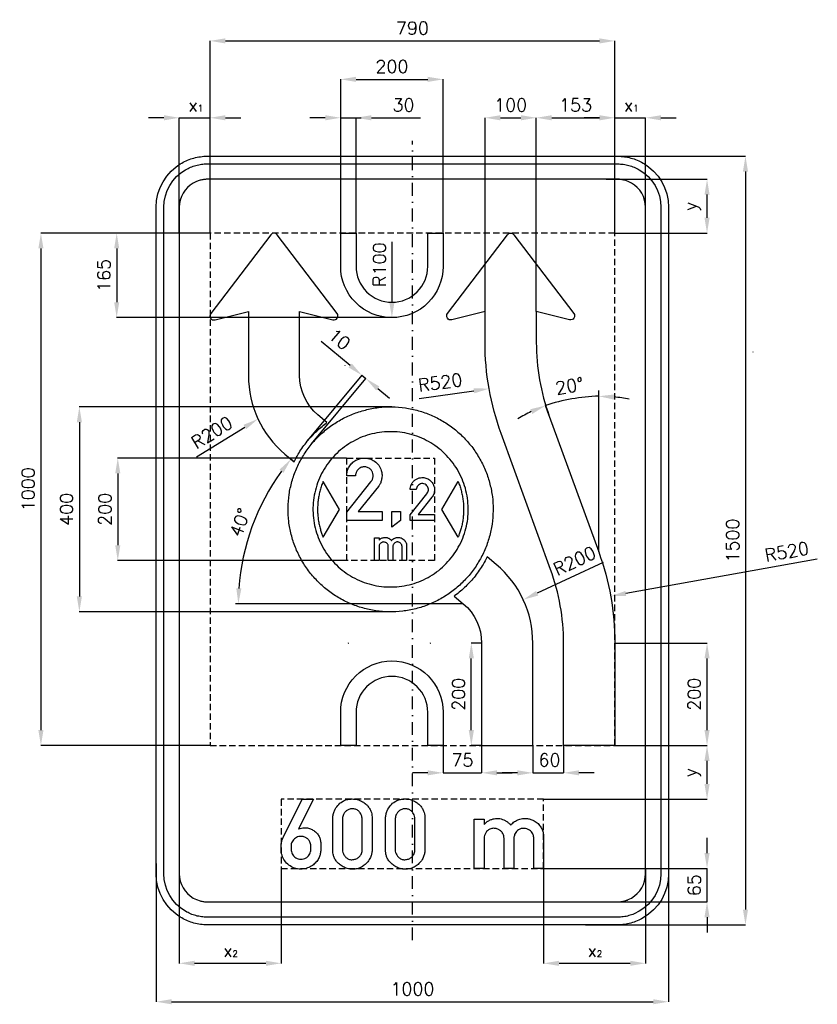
# Model space of a CAD drawing. Header units: millimetres. Extents: x -766 to 790, y -905 to 1016.
import ezdxf

# ---------------------------------------------------------------- set-up
doc = ezdxf.new("R2010")
doc.units = ezdxf.units.MM
doc.header["$LTSCALE"] = 5
doc.linetypes.add('ČERCHOVANÁX2', pattern=[2, 1, -0.5, 0, -0.5])
doc.linetypes.add('ČÁRKOVANÁX2', pattern=[1.5, 1, -0.5])
doc.layers.add('Kóty', color=2, linetype='Continuous')
doc.layers.add('Značka', color=7, linetype='Continuous')
doc.styles.get("Standard").update_dxf_attribs({"font": 'romand.shx', "height": 25})
doc.dimstyles.get("Standard").update_dxf_attribs({"dimtxt": 25, "dimasz": 30, "dimexe": 0.18, "dimexo": 0.0625, "dimgap": 12.5, "dimtad": 1, "dimdec": 0, "dimzin": 0, "dimdsep": 46, "dimtxsty": 'Standard', "dimcen": 0.09, "dimadec": 0, "dimazin": 0, "dimtfac": 1, "dimtdec": 0, "dimtofl": 0, "dimtmove": 0, "dimatfit": 3, "dimfxl": 1, "dimtolj": 1, "dimtzin": 0, "dimarcsym": 0})

# ---------------------------------------------------------------- blocks, each defined once
blk = doc.blocks.new('*D0')
at = {"layer": 'Defpoints', "color": 0, "transparency": 16777216}
for p in [(-500, -630.3), (500, -630.3), (500, -900)]:
    blk.add_point(p, dxfattribs=at)
at = {"layer": 'Kóty', "color": 0, "lineweight": -2, "transparency": 16777216}
for p, q in [((-500, -630.3), (-500, -900.2)), ((500, -630.3), (500, -900.2)), ((-470, -900), (470, -900))]:
    blk.add_line(p, q, dxfattribs=at)
at = {"layer": 'Kóty', "color": 0, "transparency": 16777216}
for points in [[(-470, -895), (-470, -905), (-500, -900)], [(470, -895), (470, -905), (500, -900)]]:
    blk.add_solid(points, dxfattribs=at)
at = {"layer": 'Kóty', "color": 0, "transparency": 16777216, "insert": (0, -875), "char_height": 25, "attachment_point": 5}
blk.add_mtext('\\A1;1000', dxfattribs=at)
blk = doc.blocks.new('*D1')
at = {"layer": 'Defpoints', "color": 0, "transparency": 16777216}
for p in [(256.1, -640), (575, -640), (350.1, -705)]:
    blk.add_point(p, dxfattribs=at)
at = {"layer": 'Kóty', "color": 0, "lineweight": -2, "transparency": 16777216}
for p, q in [((575, -610), (575, -580)), ((256.2, -640), (575.2, -640)), ((350.2, -705), (575.2, -705)), ((575, -735), (575, -765))]:
    blk.add_line(p, q, dxfattribs=at)
at = {"layer": 'Kóty', "color": 0, "transparency": 16777216}
for points in [[(570, -610), (580, -610), (575, -640)], [(570, -735), (580, -735), (575, -705)]]:
    blk.add_solid(points, dxfattribs=at)
at = {"layer": 'Kóty', "color": 0, "transparency": 16777216, "insert": (550, -672.5), "char_height": 25, "attachment_point": 5, "rotation": 90}
blk.add_mtext('\\A1;65', dxfattribs=at)
blk = doc.blocks.new('*D2')
at = {"layer": 'Defpoints', "color": 0, "transparency": 16777216}
for p in [(368.1, 750), (337.4, -750), (650, -750)]:
    blk.add_point(p, dxfattribs=at)
at = {"layer": 'Kóty', "color": 0, "lineweight": -2, "transparency": 16777216}
for p, q in [((368.2, 750), (650.2, 750)), ((650, 720), (650, -720)), ((337.5, -750), (650.2, -750))]:
    blk.add_line(p, q, dxfattribs=at)
at = {"layer": 'Kóty', "color": 0, "transparency": 16777216}
for points in [[(645, 720), (655, 720), (650, 750)], [(645, -720), (655, -720), (650, -750)]]:
    blk.add_solid(points, dxfattribs=at)
at = {"layer": 'Kóty', "color": 0, "transparency": 16777216, "insert": (625, 0), "char_height": 25, "attachment_point": 5, "rotation": 90}
blk.add_mtext('\\A1;1500', dxfattribs=at)
blk = doc.blocks.new('*D3')
at = {"layer": 'Defpoints', "color": 0, "transparency": 16777216}
for p in [(-110, 825), (-140, 601.3), (-110, 600)]:
    blk.add_point(p, dxfattribs=at)
at = {"layer": 'Kóty', "color": 0, "lineweight": -2, "transparency": 16777216}
for p, q in [((-170, 825), (-200, 825)), ((-140, 601.4), (-140, 825.2)), ((-110, 600.1), (-110, 825.2)), ((-80, 825), (15.5, 825))]:
    blk.add_line(p, q, dxfattribs=at)
at = {"layer": 'Kóty', "color": 0, "transparency": 16777216}
for points in [[(-170, 830), (-170, 820), (-140, 825)], [(-80, 830), (-80, 820), (-110, 825)]]:
    blk.add_solid(points, dxfattribs=at)
at = {"layer": 'Kóty', "color": 0, "transparency": 16777216, "insert": (-17.3, 850), "char_height": 25, "attachment_point": 5}
blk.add_mtext('\\A1;30', dxfattribs=at)
blk = doc.blocks.new('*D4')
at = {"layer": 'Defpoints', "color": 0, "transparency": 16777216}
for p in [(60, 900), (-140, 600), (60, 600)]:
    blk.add_point(p, dxfattribs=at)
at = {"layer": 'Kóty', "color": 0, "lineweight": -2, "transparency": 16777216}
for p, q in [((-140, 600.0625), (-140, 900.18)), ((-110, 900), (30, 900)), ((60, 600.0625), (60, 900.18))]:
    blk.add_line(p, q, dxfattribs=at)
at = {"layer": 'Kóty', "color": 0, "transparency": 16777216}
for points in [[(-110, 905), (-110, 895), (-140, 900)], [(30, 905), (30, 895), (60, 900)]]:
    blk.add_solid(points, dxfattribs=at)
at = {"layer": 'Kóty', "color": 0, "transparency": 16777216, "insert": (-40, 925), "char_height": 25, "attachment_point": 5}
blk.add_mtext('\\A1;200', dxfattribs=at)
blk = doc.blocks.new('*D5')
at = {"layer": 'Defpoints', "color": 0, "transparency": 16777216}
for p in [(378.3, 705), (575, 705), (395, 600)]:
    blk.add_point(p, dxfattribs=at)
at = {"layer": 'Kóty', "color": 0, "lineweight": -2, "transparency": 16777216}
for p, q in [((378.4, 705), (575.2, 705)), ((575, 630), (575, 675)), ((395.1, 600), (575.2, 600))]:
    blk.add_line(p, q, dxfattribs=at)
at = {"layer": 'Kóty', "color": 0, "transparency": 16777216}
for points in [[(570, 675), (580, 675), (575, 705)], [(570, 630), (580, 630), (575, 600)]]:
    blk.add_solid(points, dxfattribs=at)
at = {"layer": 'Kóty', "color": 0, "transparency": 16777216, "insert": (545.8, 652.5), "char_height": 25, "attachment_point": 5, "rotation": 90}
blk.add_mtext('\\A1;y', dxfattribs=at)
blk = doc.blocks.new('*D7')
at = {"layer": 'Defpoints', "color": 0, "transparency": 16777216}
for p in [(-395, 600.1), (-577.1, 435), (-41.2, 435)]:
    blk.add_point(p, dxfattribs=at)
at = {"layer": 'Kóty', "color": 0, "lineweight": -2, "transparency": 16777216}
for p, q in [((-395.1, 600.1), (-577.3, 600.1)), ((-577.1, 570.1), (-577.1, 465)), ((-41.3, 435), (-577.3, 435))]:
    blk.add_line(p, q, dxfattribs=at)
at = {"layer": 'Kóty', "color": 0, "transparency": 16777216}
for points in [[(-582.1, 570.1), (-572.1, 570.1), (-577.1, 600.1)], [(-582.1, 465), (-572.1, 465), (-577.1, 435)]]:
    blk.add_solid(points, dxfattribs=at)
at = {"layer": 'Kóty', "color": 0, "transparency": 16777216, "insert": (-602.1, 517.5), "char_height": 25, "attachment_point": 5, "rotation": 90}
blk.add_mtext('\\A1;165', dxfattribs=at)
blk = doc.blocks.new('*D8')
at = {"layer": 'Defpoints', "color": 0, "transparency": 16777216}
for p in [(241.8, 825), (141.8, 446.7), (241.8, 446.7)]:
    blk.add_point(p, dxfattribs=at)
at = {"layer": 'Kóty', "color": 0, "lineweight": -2, "transparency": 16777216}
for p, q in [((141.8, 446.8), (141.8, 825.2)), ((171.8, 825), (211.8, 825)), ((241.8, 446.8), (241.8, 825.2))]:
    blk.add_line(p, q, dxfattribs=at)
at = {"layer": 'Kóty', "color": 0, "transparency": 16777216}
for points in [[(171.8, 830), (171.8, 820), (141.8, 825)], [(211.8, 830), (211.8, 820), (241.8, 825)]]:
    blk.add_solid(points, dxfattribs=at)
at = {"layer": 'Kóty', "color": 0, "transparency": 16777216, "insert": (191.8, 850), "char_height": 25, "attachment_point": 5}
blk.add_mtext('\\A1;100', dxfattribs=at)
blk = doc.blocks.new('*D9')
at = {"layer": 'Defpoints', "color": 0, "transparency": 16777216}
for p in [(395, -400), (575, -400), (256, -505)]:
    blk.add_point(p, dxfattribs=at)
at = {"layer": 'Kóty', "color": 0, "lineweight": -2, "transparency": 16777216}
for p, q in [((395.1, -400), (575.2, -400)), ((575, -475), (575, -430)), ((256.1, -505), (575.2, -505))]:
    blk.add_line(p, q, dxfattribs=at)
at = {"layer": 'Kóty', "color": 0, "transparency": 16777216}
for points in [[(570, -430), (580, -430), (575, -400)], [(570, -475), (580, -475), (575, -505)]]:
    blk.add_solid(points, dxfattribs=at)
at = {"layer": 'Kóty', "color": 0, "transparency": 16777216, "insert": (545.8, -452.5), "char_height": 25, "attachment_point": 5, "rotation": 90}
blk.add_mtext('\\A1;y', dxfattribs=at)
blk = doc.blocks.new('*D10')
at = {"layer": 'Defpoints', "color": 0, "transparency": 16777216}
for p in [(395, -200), (575, -200), (395.0625, -400)]:
    blk.add_point(p, dxfattribs=at)
at = {"layer": 'Kóty', "color": 0, "lineweight": -2, "transparency": 16777216}
for p, q in [((395.0625, -200), (575.18, -200)), ((575, -370), (575, -230)), ((395.125, -400), (575.18, -400))]:
    blk.add_line(p, q, dxfattribs=at)
at = {"layer": 'Kóty', "color": 0, "transparency": 16777216}
for points in [[(570, -230), (580, -230), (575, -200)], [(570, -370), (580, -370), (575, -400)]]:
    blk.add_solid(points, dxfattribs=at)
at = {"layer": 'Kóty', "color": 0, "transparency": 16777216, "insert": (550, -300), "char_height": 25, "attachment_point": 5, "rotation": 90}
blk.add_mtext('\\A1;200', dxfattribs=at)
blk = doc.blocks.new('*D11')
at = {"layer": 'Defpoints', "color": 0, "transparency": 16777216}
for p in [(386.9, -108.6), (-125, -200)]:
    blk.add_point(p, dxfattribs=at)
at = {"layer": 'Kóty', "color": 0, "lineweight": -2, "transparency": 16777216}
for p, q in [((790.2, -36.6), (416.4, -103.3)), ((-125.1, -200), (-124.9, -200)), ((-125, -200.1), (-125, -199.9))]:
    blk.add_line(p, q, dxfattribs=at)
at = {"layer": 'Kóty', "color": 0, "transparency": 16777216}
blk.add_solid([(415.6, -98.4), (417.3, -108.2), (386.9, -108.6)], dxfattribs=at)
at = {"layer": 'Kóty', "color": 0, "transparency": 16777216, "insert": (730.7, -21.8), "char_height": 25, "attachment_point": 5, "rotation": 10.1235}
blk.add_mtext('\\A1;R520', dxfattribs=at)
blk = doc.blocks.new('*D12')
at = {"layer": 'Defpoints', "color": 0, "transparency": 16777216}
for p in [(60, -400), (135, -400), (135, -453.3)]:
    blk.add_point(p, dxfattribs=at)
at = {"layer": 'Kóty', "color": 0, "lineweight": -2, "transparency": 16777216}
for p, q in [((60, -400.1), (60, -453.5)), ((135, -400.1), (135, -453.5)), ((30, -453.3), (0, -453.3)), ((165, -453.3), (195, -453.3))]:
    blk.add_line(p, q, dxfattribs=at)
at = {"layer": 'Kóty', "color": 0, "transparency": 16777216}
for points in [[(30, -448.3), (30, -458.3), (60, -453.3)], [(165, -448.3), (165, -458.3), (135, -453.3)]]:
    blk.add_solid(points, dxfattribs=at)
at = {"layer": 'Kóty', "color": 0, "transparency": 16777216, "insert": (97.5, -428.3), "char_height": 25, "attachment_point": 5}
blk.add_mtext('\\A1;75', dxfattribs=at)
blk = doc.blocks.new('*D13')
at = {"layer": 'Defpoints', "color": 0, "transparency": 16777216}
for p in [(363.6, 292.7), (328.4, 279.6), (267.1, 243), (363.6, -22.1), (363.6, -22.1)]:
    blk.add_point(p, dxfattribs=at)
at = {"layer": 'Kóty', "color": 0, "lineweight": -2, "transparency": 16777216}
blk.add_line((267.1, 243.1), (259.7, 263.5), dxfattribs=at)
for start, end in [(78.6782, 84.3391), (115.6609, 121.3218)]:
    blk.add_arc((363.6, -22.1), 303.8, start, end, dxfattribs=at)
at = {"layer": 'Kóty', "color": 0, "transparency": 16777216}
for points in [[(393.4, 275.1), (393.9, 285.1), (363.6, 281.6)], [(230.2, 256.3), (234, 247), (259.7, 263.3)]]:
    blk.add_solid(points, dxfattribs=at)
at = {"layer": 'Kóty', "color": 0, "transparency": 16777216, "insert": (306.6, 301.6), "char_height": 25, "attachment_point": 5, "rotation": 10}
blk.add_mtext('\\A1;20°', dxfattribs=at)
blk = doc.blocks.new('*D14')
at = {"layer": 'Defpoints', "color": 0, "transparency": 16777216}
for p in [(395, 975), (-395, 600), (395, 600)]:
    blk.add_point(p, dxfattribs=at)
at = {"layer": 'Kóty', "color": 0, "lineweight": -2, "transparency": 16777216}
for p, q in [((-395, 600.0625), (-395, 975.18)), ((-365, 975), (365, 975)), ((395, 600.0625), (395, 975.18))]:
    blk.add_line(p, q, dxfattribs=at)
at = {"layer": 'Kóty', "color": 0, "transparency": 16777216}
for points in [[(-365, 980), (-365, 970), (-395, 975)], [(365, 980), (365, 970), (395, 975)]]:
    blk.add_solid(points, dxfattribs=at)
at = {"layer": 'Kóty', "color": 0, "transparency": 16777216, "insert": (0, 1000), "char_height": 25, "attachment_point": 5}
blk.add_mtext('\\A1;790', dxfattribs=at)
blk = doc.blocks.new('*D15')
at = {"layer": 'Defpoints', "color": 0, "transparency": 16777216}
for p in [(115, -200), (135, -200), (135, -400)]:
    blk.add_point(p, dxfattribs=at)
at = {"layer": 'Kóty', "color": 0, "lineweight": -2, "transparency": 16777216}
for p, q in [((134.9, -200), (114.8, -200)), ((115, -370), (115, -230)), ((134.9, -400), (114.8, -400))]:
    blk.add_line(p, q, dxfattribs=at)
at = {"layer": 'Kóty', "color": 0, "transparency": 16777216}
for points in [[(110, -230), (120, -230), (115, -200)], [(110, -370), (120, -370), (115, -400)]]:
    blk.add_solid(points, dxfattribs=at)
at = {"layer": 'Kóty', "color": 0, "transparency": 16777216, "insert": (90, -300), "char_height": 25, "attachment_point": 5, "rotation": 90}
blk.add_mtext('\\A1;200', dxfattribs=at)
blk = doc.blocks.new('*D16')
at = {"layer": 'Defpoints', "color": 0, "transparency": 16777216}
for p in [(-128.2, 160.9), (-575, -39.1), (-128.2, -39.1)]:
    blk.add_point(p, dxfattribs=at)
at = {"layer": 'Kóty', "color": 0, "lineweight": -2, "transparency": 16777216}
for p, q in [((-128.3, 160.9), (-575.2, 160.9)), ((-575, 130.9), (-575, -9.1)), ((-128.3, -39.1), (-575.2, -39.1))]:
    blk.add_line(p, q, dxfattribs=at)
at = {"layer": 'Kóty', "color": 0, "transparency": 16777216}
for points in [[(-580, 130.9), (-570, 130.9), (-575, 160.9)], [(-580, -9.1), (-570, -9.1), (-575, -39.1)]]:
    blk.add_solid(points, dxfattribs=at)
at = {"layer": 'Kóty', "color": 0, "transparency": 16777216, "insert": (-600, 60.9), "char_height": 25, "attachment_point": 5, "rotation": 90}
blk.add_mtext('\\A1;200', dxfattribs=at)
blk = doc.blocks.new('*D17')
at = {"layer": 'Defpoints', "color": 0, "transparency": 16777216}
for p in [(-39.9, 260.9), (-650, -139.1), (-42.2, -139.1)]:
    blk.add_point(p, dxfattribs=at)
at = {"layer": 'Kóty', "color": 0, "lineweight": -2, "transparency": 16777216}
for p, q in [((-40, 260.9), (-650.2, 260.9)), ((-650, 230.9), (-650, -109.1)), ((-42.3, -139.1), (-650.2, -139.1))]:
    blk.add_line(p, q, dxfattribs=at)
at = {"layer": 'Kóty', "color": 0, "transparency": 16777216}
for points in [[(-655, 230.9), (-645, 230.9), (-650, 260.9)], [(-655, -109.1), (-645, -109.1), (-650, -139.1)]]:
    blk.add_solid(points, dxfattribs=at)
at = {"layer": 'Kóty', "color": 0, "transparency": 16777216, "insert": (-675, 60.9), "char_height": 25, "attachment_point": 5, "rotation": 90}
blk.add_mtext('\\A1;400', dxfattribs=at)
blk = doc.blocks.new('*D18')
at = {"layer": 'Defpoints', "color": 0, "transparency": 16777216}
for p in [(-395, 600), (-725, -400), (-395, -400)]:
    blk.add_point(p, dxfattribs=at)
at = {"layer": 'Kóty', "color": 0, "lineweight": -2, "transparency": 16777216}
for p, q in [((-395.0625, 600), (-725.18, 600)), ((-725, 570), (-725, -370)), ((-395.0625, -400), (-725.18, -400))]:
    blk.add_line(p, q, dxfattribs=at)
at = {"layer": 'Kóty', "color": 0, "transparency": 16777216}
for points in [[(-730, 570), (-720, 570), (-725, 600)], [(-730, -370), (-720, -370), (-725, -400)]]:
    blk.add_solid(points, dxfattribs=at)
at = {"layer": 'Kóty', "color": 0, "transparency": 16777216, "insert": (-750, 100), "char_height": 25, "attachment_point": 5, "rotation": 90}
blk.add_mtext('\\A1;1000', dxfattribs=at)
blk = doc.blocks.new('*D19')
at = {"layer": 'Defpoints', "color": 0, "transparency": 16777216}
for p in [(395.1, 825), (395.1, 600), (241.8, 446.8)]:
    blk.add_point(p, dxfattribs=at)
at = {"layer": 'Kóty', "color": 0, "lineweight": -2, "transparency": 16777216}
for p, q in [((241.8, 446.9), (241.8, 825.2)), ((271.8, 825), (365.1, 825)), ((395.1, 600.1), (395.1, 825.2))]:
    blk.add_line(p, q, dxfattribs=at)
at = {"layer": 'Kóty', "color": 0, "transparency": 16777216}
for points in [[(271.8, 830), (271.8, 820), (241.8, 825)], [(365.1, 830), (365.1, 820), (395.1, 825)]]:
    blk.add_solid(points, dxfattribs=at)
at = {"layer": 'Kóty', "color": 0, "transparency": 16777216, "insert": (318.4, 850), "char_height": 25, "attachment_point": 5}
blk.add_mtext('\\A1;153', dxfattribs=at)
blk = doc.blocks.new('*D20')
at = {"layer": 'Defpoints', "color": 0, "transparency": 16777216}
for p in [(-231, 153.7), (-293.1, 73.6), (81.6, -108.6), (-345.2, -123.4), (99.3, -123.4)]:
    blk.add_point(p, dxfattribs=at)
at = {"layer": 'Kóty', "color": 0, "lineweight": -2, "transparency": 16777216}
blk.add_line((-231, 153.8), (-237.2, 158.9), dxfattribs=at)
blk.add_arc((99.3, -123.4), 439, 143.9159, 176.0841, dxfattribs=at)
at = {"layer": 'Kóty', "color": 0, "transparency": 16777216}
for points in [[(-259.5, 138.3), (-251.6, 132.1), (-237, 158.8)], [(-333.7, -93.6), (-343.7, -93.2), (-339.7, -123.4)]]:
    blk.add_solid(points, dxfattribs=at)
at = {"layer": 'Kóty', "color": 0, "transparency": 16777216, "insert": (-336.8, 35.3), "char_height": 25, "attachment_point": 5, "rotation": 70}
blk.add_mtext('\\A1;40°', dxfattribs=at)

msp = doc.modelspace()

# ---------------------------------------------------------------- linework, layer by layer
at = {"layer": 'Kóty'}
for p, q in [((-485, 825), (-515, 825)), ((-455, 600.1), (-455, 825.2)), ((-395, 600.1), (-395, 825.2)), ((-365, 825), (-335, 825)), ((365, 825), (335, 825)), ((395, 600.1), (395, 825.2)), ((455, 627), (455, 825.2)), ((485, 825), (515, 825)), ((-40, 582.7), (-40, 465)), ((-121.5, 341.6), (-178.1, 388.6)), ((664.6, 368.2), (664.8, 368.2)), ((664.7, 368.1), (664.7, 368.3)), ((-131.1, 342), (-130.9, 342)), ((-131, 341.9), (-131, 342.1)), ((-204.3, 195), (-98.3, 322.6)), ((-196.6, 188.6), (-90.6, 316.2)), ((-67.6, 296.9), (-44.6, 277.7)), ((12.9, 277.3), (120, 292.2)), ((-421.2, 163.6), (-326.9, 221.5)), ((372.1, -42.8), (243.5, -102.8)), ((34.9, -200), (35.1, -200)), ((35, -200.1), (35, -199.9)), ((235, -400.1), (235, -453.5)), ((295, -400.1), (295, -453.5)), ((205, -453.3), (175, -453.3)), ((355, -453.3), (325, -453.3)), ((-455, -650.1), (-455, -825.2)), ((-256, -640), (-256, -825.2)), ((256.1, -640), (256.1, -825.2)), ((455, -640), (455, -825.2)), ((-425, -825), (-286, -825)), ((286.1, -825), (425, -825))]:
    msp.add_line(p, q, dxfattribs=at)
for points in [[(-455, 825), (-395.1, 825.2)], [(-140, 825), (-100, 825)], [(395, 825), (455, 825)], [(-98.4, 322.4), (-90.7, 316.1)], [(363.6, -22.1), (363.6, 292.7)], [(99.3, -123.4), (-345.2, -123.4)], [(60, -453.3), (135, -453.3)], [(235, -453.3), (295, -453.3)], [(575, -705), (575, -640)]]:
    msp.add_lwpolyline(points, dxfattribs=at)
msp.add_arc((373.5, -78.1), 359.9, 91.5718, 108.4282, dxfattribs=at)
for points in [[(-485, 830), (-485, 820), (-455, 825)], [(-365, 830), (-365, 820), (-395, 825)], [(365, 830), (365, 820), (395, 825)], [(485, 830), (485, 820), (455, 825)], [(-45, 465), (-35, 465), (-40, 435)], [(-118.3, 345.5), (-124.7, 337.8), (-98.4, 322.4)], [(-64.4, 300.7), (-70.8, 293), (-90.7, 316.1)], [(119.3, 297.2), (120.7, 287.3), (149.7, 296.4)], [(-329.6, 225.8), (-324.3, 217.3), (-301.4, 237.3)], [(241.3, -98.3), (245.6, -107.3), (216.3, -115.5)], [(205, -448.3), (205, -458.3), (235, -453.3)], [(325, -448.3), (325, -458.3), (295, -453.3)], [(-425, -820), (-425, -830), (-455, -825)], [(-286, -820), (-286, -830), (-256, -825)], [(286.1, -820), (286.1, -830), (256.1, -825)], [(425, -820), (425, -830), (455, -825)]]:
    msp.add_solid(points, dxfattribs=at)
at = {"layer": 'Značka', "color": 6, "linetype": 'ČERCHOVANÁX2', "ltscale": 5}
msp.add_lwpolyline([(0, -780), (0, 780)], dxfattribs=at)
msp.add_lwpolyline([(0, -780), (0, 780)], dxfattribs=at)
at = {"layer": 'Značka', "color": 5}
for points in [[(-400, -750), (-400.4, -750), (-400.8, -750, -0.032179), (-413.7, -749.1, -0.035424), (-426.4, -746.5, -0.036246), (-438.7, -742.3, -0.034396), (-450.2, -736.5, -0.033694), (-461, -729.3), (-470.7, -720.7), (-479.3, -711), (-486.5, -700.2), (-492.3, -688.7), (-496.5, -676.4), (-499.1, -663.7), (-500, -650.8), (-500, -650.4), (-500, -650), (-500, 650), (-500, 650.4), (-500, 650.8), (-499.1, 663.7), (-496.5, 676.4), (-492.3, 688.7), (-486.5, 700.2), (-479.3, 711), (-470.7, 720.7), (-461, 729.3, -0.034244), (-450.2, 736.5, -0.034051), (-438.6, 742.3, -0.03338), (-426.4, 746.5, -0.034137), (-413.7, 749.1, -0.036748), (-400.8, 750), (-400.4, 750), (-400, 750), (400, 750), (400.4, 750), (400.8, 750, -0.032178), (413.7, 749.1, -0.035432), (426.4, 746.5, -0.036261), (438.7, 742.3, -0.034399), (450.2, 736.5, -0.033703), (461, 729.3), (470.7, 720.7), (479.3, 711), (486.5, 700.2), (492.3, 688.7), (496.5, 676.4), (499.1, 663.7), (500, 650.8), (500, 650.4), (500, 650), (500, -650), (500, -650.4), (500, -650.8), (499.1, -663.7), (496.5, -676.4), (492.3, -688.7), (486.5, -700.2), (479.3, -711), (470.7, -720.7), (461, -729.3), (450.2, -736.5, -0.034044), (438.6, -742.3, -0.033376), (426.4, -746.5, -0.034135), (413.7, -749.1, -0.036747), (400.8, -750), (400.4, -750), (400, -750), (-400, -750)], [(-400, -735), (-400.3, -735), (-400.7, -735, -0.032173), (-411.6, -734.2, -0.035444), (-422.4, -732, -0.036258), (-432.9, -728.5, -0.034455), (-442.7, -723.5), (-451.9, -717.4), (-460.1, -710.1), (-467.4, -701.9), (-473.5, -692.7), (-478.4, -682.9), (-482, -672.4), (-484.3, -661.6), (-485, -650.7), (-485, -650.3), (-485, -650), (-485, 650), (-485, 650.3), (-485, 650.7), (-484.2, 661.6), (-482, 672.4), (-478.5, 682.9), (-473.5, 692.7), (-467.4, 701.8), (-460.1, 710.1), (-451.9, 717.4), (-442.7, 723.5, -0.034057), (-432.9, 728.4, -0.033387), (-422.4, 732, -0.034122), (-411.6, 734.3, -0.036748), (-400.7, 735), (-400.3, 735), (-400, 735), (400, 735), (400.3, 735), (400.7, 735, -0.032167), (411.6, 734.2, -0.03544), (422.4, 732, -0.036252), (432.9, 728.5, -0.034463), (442.7, 723.5), (451.9, 717.4), (460.1, 710.1), (467.4, 701.9), (473.5, 692.7), (478.4, 682.8), (482, 672.4), (484.3, 661.6), (485, 650.7), (485, 650.3), (485, 650), (485, -650), (485, -650.3), (485, -650.7), (484.2, -661.6), (482, -672.4), (478.5, -682.9), (473.5, -692.7), (467.4, -701.9), (460.1, -710.1), (451.9, -717.4), (442.7, -723.5), (432.9, -728.4, -0.033391), (422.4, -732, -0.034128), (411.6, -734.3, -0.036747), (400.7, -735), (400.3, -735), (400, -735), (-400, -735)], [(-400, -705), (400, -705), (400.2, -705), (400.4, -705, 0.032183), (407.5, -704.5, 0.035436), (414.5, -703.1, 0.036251), (421.3, -700.8), (427.6, -697.6), (433.5, -693.6), (438.9, -688.9), (443.6, -683.6), (447.6, -677.6), (450.8, -671.3), (453, -664.5), (454.5, -657.5), (455, -650.4), (455, -650.2), (455, -650), (455, 650), (455, 650.2), (455, 650.4), (454.5, 657.5), (453, 664.5), (450.8, 671.3), (447.6, 677.6), (443.6, 683.5), (438.9, 688.9), (433.5, 693.6), (427.6, 697.6), (421.3, 700.8), (414.5, 703, 0.034117), (407.5, 704.5, 0.036755), (400.4, 705), (400.2, 705), (400, 705), (-400, 705), (-400.2, 705), (-400.4, 705, 0.032174), (-407.5, 704.5, 0.035422), (-414.5, 703, 0.03625), (-421.3, 700.8), (-427.6, 697.6), (-433.5, 693.6), (-438.9, 688.9), (-443.6, 683.5), (-447.6, 677.6), (-450.8, 671.3), (-453, 664.5), (-454.5, 657.5), (-455, 650.4), (-455, 650.2), (-455, 650), (-455, -650), (-455, -650.2), (-455, -650.4), (-454.5, -657.5), (-453, -664.5), (-450.8, -671.3), (-447.6, -677.6), (-443.6, -683.6), (-438.9, -688.9), (-433.5, -693.6), (-427.6, -697.6), (-421.3, -700.7), (-414.5, -703.1, 0.034136), (-407.5, -704.5, 0.036757), (-400.4, -705), (-400.2, -705), (-400, -705)], [(-128.2, 39.2), (-128.2, 55.4), (-81, 114.8, 0.004071), (-80.3, 115.7, 0.012139), (-79.6, 116.6, 0.08299), (-77.1, 121.9, 0.094408), (-76.5, 127.9, 0.092134), (-77.8, 133.2, 0.08404), (-80.8, 137.9, 0.098137), (-86.2, 142, 0.106051), (-92.7, 143.8, 0.106168), (-99.3, 142.9, 0.099954), (-105.1, 139.5, 0.083722), (-108.7, 135.4, 0.091648), (-110.6, 130.3, 0.026146), (-110.9, 128.4, 0.008682), (-111.1, 126.6), (-128.2, 126.6, -0.003377), (-128.2, 128.2, -0.010131), (-128.1, 129.8, -0.059422), (-126.7, 137.1, -0.058235), (-123.6, 143.8, -0.072151), (-117.8, 151.3, -0.072222), (-110.2, 156.7, -0.061479), (-103, 159.7, -0.059941), (-95.1, 160.9, -0.083063), (-84, 159.6, -0.087047), (-73.9, 154.7, -0.087765), (-65.7, 146.9, -0.087799), (-60.8, 136.8, -0.068484), (-59.3, 128.2, -0.062422), (-60, 119.5, -0.05069), (-61.9, 113, -0.061844), (-65.1, 107.2, -0.008353), (-65.8, 106.3, -0.002783), (-66.4, 105.4), (-105.7, 56.5), (-59.3, 56.5), (-59.3, 39.2), (-128.2, 39.2)], [(-174.2, 6.3), (-142.6, 60.9), (-174.2, 115.4), (-174.2, 115.3), (-174.3, 115.3), (-174.4, 114.9), (-174.6, 114.6), (-174.7, 114.1), (-174.9, 113.7, 0.008441), (-176.6, 109.3, 0.010131), (-178.1, 104.9, 0.009595), (-179.4, 100.5, 0.006815), (-180.6, 95.9, 0.006632), (-181.7, 91.4, 0.009046), (-182.7, 86.9, 0.009795), (-183.4, 82.3, 0.008885), (-184.1, 77.6, 0.008869), (-184.5, 73, 0.009745), (-184.8, 68.3, 0.009043), (-185, 63.7, 0.006757), (-185, 59, 0.006755), (-184.9, 54.4, 0.009039), (-184.6, 49.7, 0.009746), (-184.2, 45.1, 0.008884), (-183.6, 40.4, 0.00889), (-182.8, 35.8, 0.009763), (-181.9, 31.3, 0.009034), (-180.9, 26.7, 0.006697), (-179.6, 22.2, 0.005982), (-178.5, 18.2, 0.007979), (-177.2, 14.2, 0.007189), (-176, 11, 0.007211), (-174.8, 7.9), (-174.5, 7.1), (-174.2, 6.3)], [(-4.3, 39.2), (-4.3, 50.3), (28.2, 91.2, 0.004071), (28.7, 91.8, 0.012139), (29.1, 92.4, 0.08299), (30.9, 96.1, 0.094408), (31.3, 100.2, 0.092134), (30.4, 103.9, 0.08404), (28.3, 107, 0.098137), (24.7, 109.9, 0.106051), (20.2, 111.1, 0.106168), (15.7, 110.5, 0.099954), (11.7, 108.2, 0.083722), (9.2, 105.3, 0.091648), (7.9, 101.8, 0.026146), (7.7, 100.6, 0.008682), (7.5, 99.3), (-4.3, 99.3, -0.003377), (-4.2, 100.4, -0.010131), (-4.2, 101.5, -0.059422), (-3.2, 106.5, -0.058235), (-1.1, 111.1, -0.072151), (2.9, 116.2, -0.072222), (8.1, 120, -0.061479), (13.1, 122.1, -0.059941), (18.5, 122.9, -0.083063), (26.2, 122, -0.087047), (33.1, 118.6, -0.087765), (38.7, 113.2, -0.087799), (42.1, 106.3, -0.068484), (43.2, 100.4, -0.062422), (42.7, 94.4, -0.05069), (41.4, 89.9, -0.061844), (39.1, 85.9, -0.008353), (38.7, 85.3, -0.002783), (38.2, 84.7), (11.2, 51.1), (43.1, 51.1), (43.1, 39.2), (-4.3, 39.2)], [(89.1, 6.3), (57.4, 60.9), (89.1, 115.4), (89.1, 115.3), (89.2, 115.3), (89.3, 114.9), (89.4, 114.6), (89.6, 114.1), (89.8, 113.7, -0.008441), (91.5, 109.3, -0.010131), (93, 104.9, -0.009595), (94.3, 100.5, -0.006815), (95.5, 95.9, -0.006632), (96.6, 91.4, -0.009046), (97.5, 86.9, -0.009795), (98.3, 82.3, -0.008885), (99, 77.6, -0.008869), (99.4, 73, -0.009745), (99.7, 68.3, -0.009043), (99.9, 63.7, -0.006757), (99.9, 59, -0.006755), (99.8, 54.4, -0.009039), (99.5, 49.7, -0.009746), (99.1, 45.1, -0.008884), (98.5, 40.4, -0.00889), (97.7, 35.8, -0.009763), (96.8, 31.3, -0.009034), (95.7, 26.7, -0.006697), (94.5, 22.2, -0.005982), (93.3, 18.2, -0.007979), (92.1, 14.2, -0.007189), (90.9, 11, -0.007211), (89.7, 7.9), (89.4, 7.1), (89.1, 6.3)], [(-73.9, -39.1), (-73.9, 5.6), (-64.9, 5.6), (-64.9, 0.6, -0.003192), (-64.5, 1.2, -0.009567), (-64, 1.7, -0.0538), (-61.5, 3.7, -0.054629), (-58.7, 5.1, -0.049773), (-56, 5.9, -0.049909), (-53.2, 6.2, -0.044596), (-50.7, 6, -0.045347), (-48.3, 5.3, -0.041532), (-46.1, 4.4, -0.034771), (-44, 3, -0.023454), (-42.9, 2.2, -0.033511), (-41.9, 1.2, -0.015001), (-41.4, 0.6, -0.004979), (-41, 0, -0.003807), (-40.4, 0.6, -0.011411), (-39.9, 1.2, -0.072056), (-36.5, 3.9, -0.066461), (-32.6, 5.5, -0.035519), (-30.4, 6, -0.035837), (-28.2, 6.2, -0.050519), (-25, 5.9, -0.049652), (-21.9, 5, -0.068284), (-18, 2.9, -0.073295), (-14.8, -0.2, -0.056851), (-13, -3.1, -0.048832), (-11.7, -6.4, -0.019163), (-11.5, -7.6, -0.025008), (-11.3, -8.8, -0.009364), (-11.2, -9.4), (-11.2, -9.9), (-11.2, -39.1), (-20.2, -39.1), (-20.2, -11.7), (-20.2, -11.4, 0.007572), (-20.2, -11, 0.050214), (-20.5, -9.4, 0.050892), (-21.1, -7.8, 0.067722), (-22.3, -5.9, 0.066947), (-24, -4.4, 0.073523), (-26.3, -3.2, 0.074318), (-28.7, -2.8, 0.080744), (-31.5, -3, 0.08067), (-34, -4.2, 0.070504), (-35.8, -5.6, 0.07539), (-37.1, -7.6, 0.050747), (-37.7, -9.2, 0.032977), (-38, -10.9), (-38, -11.1), (-38.1, -11.4), (-38.1, -39.1), (-47, -39.1), (-47, -11.5), (-47, -11.2, 0.009724), (-47.1, -10.8, 0.073755), (-47.6, -8.6, 0.069017), (-48.7, -6.5, 0.074723), (-50.5, -4.7, 0.073776), (-52.7, -3.5, 0.089058), (-55.7, -2.8, 0.093654), (-58.8, -3.2, 0.073311), (-61, -4.2, 0.071137), (-62.7, -5.8, 0.077006), (-64.2, -8, 0.077985), (-64.9, -10.5, 0.008047), (-64.9, -10.9), (-64.9, -11.2), (-64.9, -39.1), (-73.9, -39.1)], [(-193.2, -505), (-222.2, -562.7, -0.003001), (-220.5, -562.2, -0.008985), (-218.9, -561.7, -0.039141), (-213.6, -560.6, -0.045943), (-208.2, -560.5, -0.066128), (-200.9, -561.8, -0.062058), (-194, -565, -0.06447), (-187.8, -569.7, -0.06745), (-183, -575.9, -0.060647), (-180.2, -582.2, -0.062967), (-179, -589), (-178.9, -589.7), (-178.9, -590.5), (-178.9, -603.5), (-178.9, -604.5), (-178.9, -605.4, -0.057602), (-180.2, -613, -0.056114), (-183, -620.2, -0.065552), (-188.2, -627.8, -0.061129), (-195.2, -634, -0.069333), (-204.6, -639, -0.074502), (-215, -641.1, -0.086606), (-227.3, -640, -0.08533), (-238.6, -634.9, -0.080119), (-247.4, -627.1, -0.076176), (-253.4, -617, -0.044511), (-255.3, -611.2, -0.055004), (-256.1, -605.2), (-256.1, -604.3), (-256.1, -603.5), (-256.1, -594.5), (-256, -593.8), (-256, -593, -0.015257), (-255.6, -590, -0.023882), (-254.9, -587, -0.024154), (-254.1, -584.2, -0.019814), (-253, -581.5), (-252.6, -580.6), (-252.2, -579.7), (-215, -505), (-193.2, -505)], [(-155.3, -544.1), (-155.3, -542.9), (-155.3, -541.7, -0.049022), (-154.4, -534.3, -0.049993), (-152.1, -527.2, -0.079538), (-145.8, -517, -0.089085), (-136.7, -509.4, -0.059795), (-129.8, -506.2, -0.052017), (-122.2, -504.6, -0.062017), (-112.4, -504.6, -0.064499), (-102.9, -507, -0.055438), (-95.5, -510.7, -0.055482), (-89.2, -515.9, -0.051107), (-84.5, -521.5, -0.054896), (-81.1, -528, -0.045236), (-79.4, -533.5, -0.045981), (-78.7, -539.3, -0.0123), (-78.7, -541.3), (-78.7, -543.3), (-78.7, -602.1), (-78.7, -603.3), (-78.7, -604.5, -0.051778), (-79.6, -611.5, -0.049695), (-81.9, -618.2, -0.066797), (-87, -626.7, -0.065904), (-94, -633.5, -0.0611), (-101.6, -638.2, -0.064143), (-110.1, -640.8, -0.069661), (-119.9, -641.3, -0.06745), (-129.5, -639.2, -0.056809), (-137.2, -635.5, -0.049586), (-144, -630.3, -0.048054), (-149.1, -624.8, -0.065884), (-152.9, -618.2, -0.05477), (-154.6, -612.3, -0.04236), (-155.3, -606.2), (-155.3, -604.1), (-155.3, -602.1), (-155.3, -544.1)], [(-52.3, -544.1), (-52.3, -542.9), (-52.3, -541.7, -0.049022), (-51.4, -534.3, -0.049993), (-49, -527.2, -0.079538), (-42.8, -517, -0.089085), (-33.7, -509.4, -0.059795), (-26.8, -506.2, -0.052017), (-19.2, -504.6, -0.062017), (-9.4, -504.6, -0.064499), (0.1, -507, -0.05544), (7.5, -510.7, -0.055487), (13.8, -515.9, -0.051106), (18.5, -521.5, -0.054889), (21.9, -528, -0.045226), (23.6, -533.5, -0.045981), (24.3, -539.3), (24.3, -541.3), (24.3, -543.3), (24.3, -602.1), (24.3, -603.3), (24.3, -604.5, -0.051778), (23.4, -611.5, -0.049683), (21.1, -618.2, -0.066797), (16.1, -626.7, -0.065904), (9, -633.5, -0.0611), (1.4, -638.2, -0.064143), (-7.1, -640.8, -0.069661), (-16.9, -641.3, -0.06745), (-26.5, -639.2, -0.056809), (-34.2, -635.5, -0.049586), (-41, -630.3, -0.048054), (-46.1, -624.8, -0.065884), (-49.8, -618.2, -0.05477), (-51.6, -612.3, -0.04236), (-52.3, -606.2), (-52.3, -604.1), (-52.3, -602.1), (-52.3, -544.1)], [(-136.7, -544.1), (-136.7, -602.1), (-136.7, -602.9), (-136.7, -603.7, 0.073867), (-135.8, -608.7, 0.059513), (-133.5, -613.4, 0.070723), (-129.7, -618.2, 0.094581), (-124.6, -621.5, 0.108403), (-117.9, -622.8, 0.087555), (-110.9, -621.5, 0.078161), (-105.5, -618.6, 0.088163), (-101.3, -614.2, 0.06177), (-99.3, -610.5, 0.061186), (-98.3, -606.5, 0.025171), (-98.1, -604.3), (-98.1, -602.1), (-98.1, -544.1), (-98.2, -542.2, 0.016508), (-98.4, -540.3, 0.058315), (-99.7, -535.5, 0.064731), (-102.1, -531.2, 0.088092), (-106.7, -526.6, 0.09789), (-112.5, -523.9, 0.099847), (-119.1, -523.5, 0.088272), (-125.4, -525.5, 0.07416), (-130.1, -528.7, 0.07567), (-133.6, -533.1, 0.052593), (-135.3, -536.7, 0.046072), (-136.3, -540.6, 0.014312), (-136.6, -542.4), (-136.7, -544.1)], [(-33.7, -544.1), (-33.7, -602.1), (-33.7, -602.9), (-33.7, -603.7, 0.073867), (-32.8, -608.7, 0.059513), (-30.5, -613.4, 0.070723), (-26.7, -618.2, 0.094581), (-21.6, -621.5, 0.108403), (-14.9, -622.8, 0.087555), (-7.9, -621.5, 0.078161), (-2.4, -618.6, 0.088163), (1.7, -614.2, 0.06177), (3.7, -610.5, 0.061186), (4.7, -606.5, 0.025171), (4.9, -604.3), (5, -602.1), (5, -544.1), (4.8, -542.2), (4.6, -540.3, 0.058315), (3.3, -535.5, 0.064731), (0.9, -531.2, 0.088092), (-3.6, -526.6, 0.09789), (-9.5, -523.9, 0.099847), (-16.1, -523.5, 0.088272), (-22.4, -525.5, 0.07416), (-27.1, -528.7, 0.07567), (-30.6, -533.1, 0.052593), (-32.3, -536.7, 0.046072), (-33.3, -540.6), (-33.6, -542.4), (-33.7, -544.1)], [(120.7, -640), (120.7, -543.5), (140.1, -543.5), (140.1, -554.3), (141.2, -553.1), (142.2, -551.9, -0.053803), (147.5, -547.6, -0.054632), (153.6, -544.6, -0.049768), (159.4, -542.8, -0.049909), (165.5, -542.3, -0.044598), (170.8, -542.7, -0.045341), (176.1, -544.1, -0.041529), (180.8, -546.2, -0.034768), (185.3, -549, -0.023463), (187.7, -550.9, -0.033521), (189.9, -553.1), (190.9, -554.3), (191.8, -555.6), (193, -554.2), (194.2, -552.9, -0.072058), (201.4, -547.3, -0.066464), (209.9, -543.8, -0.035522), (214.7, -542.7, -0.03584), (219.5, -542.3, -0.050517), (226.3, -542.9, -0.04965), (233, -544.8, -0.068282), (241.5, -549.3, -0.073293), (248.3, -556, -0.056857), (252.3, -562.4, -0.048826), (254.9, -569.4), (255.5, -572, -0.025007), (255.9, -574.6), (256, -575.8), (256.1, -577), (256.1, -640), (236.7, -640), (236.7, -580.9), (236.7, -580.2), (236.7, -579.4, 0.05024), (236.1, -575.8, 0.050918), (234.8, -572.4, 0.067721), (232.1, -568.3, 0.066938), (228.4, -565, 0.073527), (223.6, -562.6, 0.07432), (218.2, -561.6, 0.080738), (212.4, -562.2, 0.080674), (207, -564.6, 0.070513), (203.1, -567.8, 0.075393), (200.3, -571.9, 0.05074), (199, -575.4, 0.032993), (198.2, -579.1), (198.2, -579.6), (198.1, -580.1), (198.1, -640), (178.8, -640), (178.8, -580.5), (178.7, -579.7), (178.7, -578.9, 0.073752), (177.6, -574.1, 0.069027), (175.1, -569.7, 0.074719), (171.4, -565.8, 0.07378), (166.6, -563.1, 0.089058), (160, -561.6, 0.093655), (153.3, -562.5, 0.07331), (148.7, -564.7, 0.071135), (144.9, -568, 0.077014), (141.8, -572.8, 0.07798), (140.3, -578.3), (140.2, -579.1), (140.1, -579.8), (140.1, -640), (120.7, -640)], [(-236.8, -595.6), (-236.8, -603.6), (-236.8, -604.2), (-236.7, -604.8, 0.046132), (-235.6, -609.3, 0.065932), (-233.5, -613.5, 0.065632), (-230.8, -616.7, 0.058915), (-227.4, -619.3, 0.067219), (-222.8, -621.2, 0.069356), (-217.8, -621.9, 0.072189), (-212.5, -621.3, 0.068715), (-207.6, -619.2, 0.044878), (-204.9, -617.3, 0.047768), (-202.5, -615, 0.063448), (-200.1, -611.3, 0.065646), (-198.7, -607.1, 0.021287), (-198.4, -605.3), (-198.2, -603.5), (-198.2, -595.7), (-198.3, -594.7), (-198.4, -593.8, 0.051259), (-199.3, -590, 0.055516), (-201, -586.5, 0.074999), (-204.4, -582.4, 0.072367), (-208.8, -579.4, 0.044085), (-211.7, -578.2, 0.043726), (-214.8, -577.5, 0.018561), (-216.1, -577.4, 0.017911), (-217.5, -577.3, 0.057598), (-221.9, -577.8, 0.060857), (-226.1, -579.3, 0.06927), (-230.3, -582, 0.070569), (-233.5, -585.7, 0.064056), (-235.7, -589.8, 0.060756), (-236.7, -594.3), (-236.8, -594.9), (-236.8, -595.6)]]:
    msp.add_lwpolyline(points, format="xyb", dxfattribs=at)
at = {"layer": 'Značka', "color": 6, "linetype": 'ČÁRKOVANÁX2', "ltscale": 2.5}
for points in [[(-395, -400), (395, -400), (395, 600), (-395, 600)], [(-256, -640), (256, -640), (256, -505), (-256, -505)]]:
    msp.add_lwpolyline(points, close=True, dxfattribs=at)
at = {"layer": 'Značka', "color": 5}
for points in [[(-166.7, 230.4), (-184.4, 245.2, -0.221695), (-220.1, 321.8), (-220.1, 446.7), (-155.1, 430.7, 0.707858), (-146.9, 443.3), (-263.7, 596.8, 0.495587), (-276.5, 596.8), (-393.4, 443.3, 0.707858), (-385.1, 430.7), (-320.1, 446.7), (-320.1, 321.8, 0.221695), (-248.7, 168.6), (-231, 153.7, -0.020682), (-223, 168.3, -0.034334), (-207.5, 191, -0.034334), (-189.1, 211.3, -0.034334), (-168.3, 229.2, -0.002372)], [(30, 535), (30, 570), (30, 600), (60, 600), (60, 535, -0.414214), (-40, 435), (-40, 435, -0.414214), (-140, 535), (-140, 600), (-110, 600), (-110, 570), (-110, 535, 0.414214), (-40, 465, 0.414214)], [(295, -400), (295, -200, 0.087489), (269.7, -56.4), (173.1, 208.8, -0.087489), (141.8, 386.7), (141.8, 446.7), (76.8, 430.7, -0.707858), (68.5, 443.3), (185.4, 596.8, -0.495587), (198.2, 596.8), (315, 443.3, -0.707858), (306.8, 430.7), (241.8, 446.7), (241.8, 386.7, 0.087489), (267.1, 243), (363.6, -22.1, -0.087489), (395, -200), (395, -400)], [(81.6, -108.6), (99.3, -123.4, -0.221695), (135, -200), (135, -400), (235, -400), (235, -200, 0.221695), (163.6, -46.8), (145.9, -32, -0.020884), (137.9, -46.5, -0.033944), (122.4, -69.2, -0.034369), (104, -89.5, -0.034476), (83.1, -107.4, -0.002372)], [(-110, -335), (-110, -370), (-110, -400), (-140, -400), (-140, -335, -0.414214), (-40, -235), (-40, -235, -0.414214), (60, -335), (60, -400), (30, -400), (30, -370), (30, -335, 0.414214), (-40, -265, 0.414214)]]:
    msp.add_lwpolyline(points, format="xyb", close=True, dxfattribs=at)
at = {"layer": 'Značka', "color": 1}
for points in [[(157.4, 60.9), (157.4, 59.6), (157.4, 58.3, -0.032167), (155.4, 32.2, -0.035723), (149.9, 6.6, -0.036666), (141.3, -18.1, -0.034754), (129.3, -41.4, -0.034039), (114.6, -63, -0.034453), (97, -82.4, -0.034561), (77.2, -99.4, -0.034427), (55.2, -113.6, -0.034389), (31.6, -125, -0.034418), (6.7, -133, -0.034423), (-19, -137.8, -0.034417), (-45.2, -139.1, -0.034416), (-71.3, -137.1, -0.034417), (-96.8, -131.6, -0.034417), (-121.5, -122.9, -0.034417), (-144.8, -111, -0.034417), (-166.4, -96.2, -0.034417), (-185.8, -78.7, -0.034417), (-202.9, -58.8, -0.034417), (-217.1, -36.8, -0.034417), (-228.4, -13.3, -0.034417), (-236.4, 11.7, -0.034417), (-241.3, 37.4, -0.034417), (-242.5, 63.5, -0.034417), (-240.6, 89.6, -0.034417), (-235, 115.2, -0.034417), (-226.4, 139.9, -0.034417), (-214.4, 163.1, -0.034417), (-199.7, 184.8, -0.034417), (-182.1, 204.1, -0.034417), (-162.3, 221.2, -0.034417), (-140.3, 235.4, -0.034417), (-116.7, 246.7, -0.034417), (-91.8, 254.7, -0.034417), (-66.1, 259.6, -0.034416), (-39.9, 260.9, -0.034417), (-13.8, 258.9, -0.034418), (11.7, 253.4, -0.034416), (36.4, 244.7, -0.034417), (59.7, 232.8, -0.034418), (81.3, 218, -0.034406), (100.7, 200.4, -0.034414), (117.8, 180.6, -0.034487), (131.9, 158.6, -0.034419), (143.3, 135, -0.034076), (151.3, 110.1, -0.032791), (156, 85.7, -0.034265), (157.4, 60.9)], [(109, 60.9), (109, 61.9), (108.9, 62.9, 0.032167), (107.4, 82.6, 0.035723), (103.3, 102, 0.036666), (96.8, 120.7, 0.034754), (87.7, 138.4, 0.034039), (76.5, 154.7, 0.034453), (63.2, 169.4, 0.034561), (48.1, 182.3, 0.034427), (31.5, 193.1, 0.034389), (13.6, 201.7, 0.034418), (-5.3, 207.7, 0.034423), (-24.7, 211.4, 0.034417), (-44.5, 212.4, 0.034416), (-64.3, 210.9, 0.034417), (-83.7, 206.7, 0.034417), (-102.4, 200.2, 0.034417), (-120, 191.1, 0.034417), (-136.4, 179.9, 0.034417), (-151.1, 166.6, 0.034417), (-164, 151.6, 0.034417), (-174.8, 134.9, 0.034417), (-183.3, 117.1, 0.034417), (-189.4, 98.2, 0.034417), (-193.1, 78.7, 0.034417), (-194.1, 58.9, 0.034417), (-192.6, 39.1, 0.034417), (-188.4, 19.8, 0.034417), (-181.8, 1.1, 0.034417), (-172.8, -16.6, 0.034417), (-161.6, -33, 0.034417), (-148.3, -47.6, 0.034417), (-133.3, -60.6, 0.034417), (-116.6, -71.3, 0.034417), (-98.7, -79.9, 0.034417), (-79.9, -86, 0.034417), (-60.4, -89.6, 0.034416), (-40.6, -90.6, 0.034417), (-20.8, -89.1, 0.034418), (-1.4, -84.9, 0.034416), (17.3, -78.4, 0.034417), (34.9, -69.3, 0.034418), (51.3, -58.2, 0.034406), (66, -44.8, 0.034414), (78.9, -29.8, 0.034487), (89.6, -13.1, 0.034419), (98.2, 4.7, 0.034076), (104.3, 23.6, 0.032791), (107.9, 42.1, 0.034265), (109, 60.9)]]:
    msp.add_lwpolyline(points, format="xyb", dxfattribs=at)
at = {"layer": 'Značka', "color": 6, "linetype": 'ČÁRKOVANÁX2', "ltscale": 2.5}
msp.add_lwpolyline([(-128.2, -39.1), (-128.2, 160.9), (43.1, 160.9), (43.1, -39.1), (-128.2, -39.1)], dxfattribs=at)
at = {"layer": 'Značka', "color": 5}
msp.add_lwpolyline([(-40.4, 26.1), (-40.4, 56.5), (-23.1, 56.5), (-23.1, 39.2), (-40.4, 26.1)], dxfattribs=at)

# ---------------------------------------------------------------- texts
at = {"layer": 'Kóty', "char_height": 25, "attachment_point": 1}
for s, insert in [('x{\\H0.5x;1}', (-437.3, 862.5)), ('x{\\H0.5x;1}', (412.8, 862.5)), ('x{\\H0.5x;2}', (-369.5, -787.5)), ('x{\\H0.5x;2}', (341.6, -787.5))]:
    msp.add_mtext_dynamic_manual_height_columns(s, width=58.682, gutter_width=200, heights=[0], dxfattribs=dict(at, insert=insert))
at = {"layer": 'Kóty', "char_height": 25, "attachment_point": 5}
for s, insert, rotation in [('\\A1;R100', (-64.3, 538.3), 90), ('\\A1;10', (-142.4, 393), 320.2879), ('\\A1;R520', (54.2, 308.4), 7.94), ('\\A1;R200', (-391.4, 210.8), 31.5715), ('\\A1;R200', (316.5, -39.5), 25)]:
    msp.add_mtext(s, dxfattribs=dict(at, insert=insert, rotation=rotation))
at = {"layer": 'Kóty', "insert": (267.5, -428.3), "char_height": 25, "attachment_point": 5}
msp.add_mtext('\\A1;60', dxfattribs=at)

# ---------------------------------------------------------------- dimensions: what is measured, and where the dimension line sits
at = {"layer": 'Kóty'}
for base, p1, p2, picture, middle in [((395, 975), (-395, 600), (395, 600), '*D14', (0, 1000)), ((60, 900), (-140, 600), (60, 600), '*D4', (-40, 925)), ((-110, 825), (-140, 601.3), (-110, 600), '*D3', (-17.3, 850)), ((241.8, 825), (141.8, 446.7), (241.8, 446.7), '*D8', (191.8, 850)), ((395.1, 825), (241.8, 446.8), (395.1, 600), '*D19', (318.4, 850)), ((135, -453.3), (60, -400), (135, -400), '*D12', (97.5, -428.3)), ((500, -900), (-500, -630.3), (500, -630.3), '*D0', (0, -875))]:
    dim = msp.add_linear_dim(base=base, p1=p1, p2=p2, dimstyle='Standard', dxfattribs=at)
    dim.commit()
    dim.dimension.update_dxf_attribs({"geometry": picture, "text_midpoint": middle})
for base, p1, p2, picture, middle in [((650, -750), (368.1, 750), (337.4, -750), '*D2', (625, 0)), ((-725, -400), (-395, 600), (-395, -400), '*D18', (-750, 100)), ((-577.1, 435), (-395, 600.1), (-41.2, 435), '*D7', (-602.1, 517.5)), ((-650, -139.1), (-39.9, 260.9), (-42.2, -139.1), '*D17', (-675, 60.9)), ((-575, -39.1), (-128.2, 160.9), (-128.2, -39.1), '*D16', (-600, 60.9)), ((115, -200), (135, -400), (135, -200), '*D15', (90, -300)), ((575, -200), (395.1, -400), (395, -200), '*D10', (550, -300)), ((575, -640), (350.1, -705), (256.1, -640), '*D1', (550, -672.5))]:
    dim = msp.add_linear_dim(base=base, p1=p1, p2=p2, angle=90, dimstyle='Standard', dxfattribs=at)
    dim.commit()
    dim.dimension.update_dxf_attribs({"geometry": picture, "text_midpoint": middle})
for base, p1, p2, picture, middle in [((575, 705), (395, 600), (378.3, 705), '*D5', (545.8, 652.5)), ((575, -400), (256, -505), (395, -400), '*D9', (545.8, -452.5))]:
    dim = msp.add_linear_dim(base=base, p1=p1, p2=p2, angle=90, text='y', dimstyle='Standard', dxfattribs=at)
    dim.commit()
    dim.dimension.update_dxf_attribs({"geometry": picture, "text_midpoint": middle})
for base, line1, line2, picture, middle in [((328.4, 279.6), ((267.1, 243), (363.6, -22.1)), ((363.6, -22.1), (363.6, 292.7)), '*D13', (306.6, 301.6)), ((-293.1, 73.6), ((99.3, -123.4), (-345.2, -123.4)), ((-231, 153.7), (81.6, -108.6)), '*D20', (-336.8, 35.3))]:
    dim = msp.add_angular_dim_2l(base=base, line1=line1, line2=line2, dimstyle='Standard', dxfattribs=at)
    dim.commit()
    dim.dimension.update_dxf_attribs({"geometry": picture, "text_midpoint": middle})
dim = msp.add_radius_dim(center=(-125, -200), mpoint=(386.9, -108.6), dimstyle='Standard', dxfattribs=at)
dim.commit()
dim.dimension.update_dxf_attribs({"geometry": '*D11', "text_midpoint": (735.1, -46.4), "dimtype": 164})

doc.saveas('drawing.dxf')
